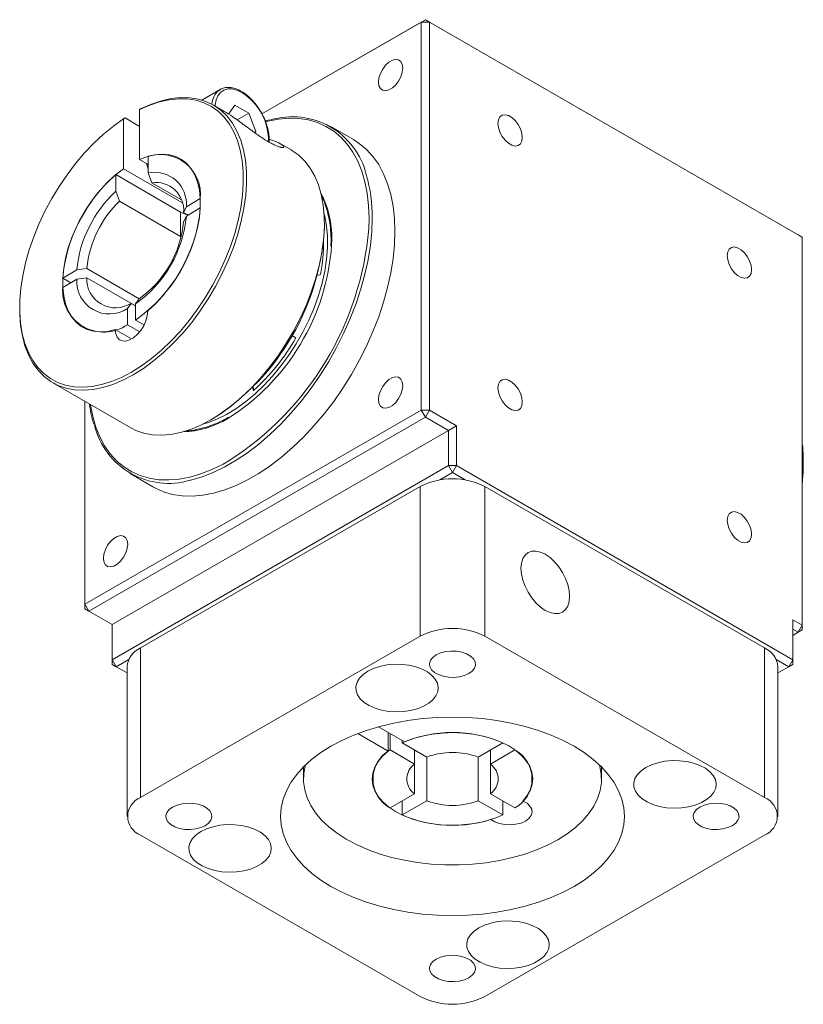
# Model space of a CAD drawing. Header units: millimetres. Extents: x 2723 to 3130, y 721 to 1006.
# Tile 6 of 8: x 3022 to 3063, y 769 to 820. Entities that reach past the tile are written whole.
import ezdxf

# ---------------------------------------------------------------- set-up
doc = ezdxf.new("R2010")
doc.units = ezdxf.units.MM
doc.layers.add('產品', color=7, linetype='Continuous')

# ---------------------------------------------------------------- blocks, each defined once
blk = doc.blocks.new('A$C187A62AC')
at = {"color": 0, "linetype": 'Continuous', "lineweight": 15}
for p, q in [((12.682, 46.758), (21.234, 51.695)), ((21.022, 51.573), (12.682, 46.758)), ((21.022, 51.573), (21.234, 51.695)), ((21.022, 31.241), (21.022, 51.573)), ((21.447, 51.573), (21.022, 51.573)), ((21.447, 51.573), (21.234, 51.695)), ((21.234, 51.695), (40.751, 40.429)), ((40.963, 40.306), (21.447, 51.573)), ((21.447, 51.573), (21.447, 31.241)), ((10.49, 48.039), (9.532, 47.486)), ((10.412, 47.987), (10.49, 48.039)), ((6.279, 46.986), (6.364, 47.036)), ((6.279, 44.379), (6.279, 46.986)), ((10.709, 46.895), (10.139, 47.224)), ((11.257, 47.216), (10.93, 46.751)), ((11.992, 46.792), (11.257, 47.216)), ((5.515, 46.546), (5.431, 46.497)), ((5.431, 46.497), (5.431, 43.889)), ((5.515, 46.546), (6.279, 46.105)), ((11.389, 46.444), (11.992, 46.792)), ((12.36, 45.845), (11.992, 46.792)), ((13.078, 46.449), (12.852, 46.393)), ((17.468, 45.418), (16.28, 46.104)), ((12.272, 45.794), (12.36, 45.845)), ((12.307, 45.77), (12.36, 45.845)), ((14.212, 44.873), (13.638, 45.204)), ((6.279, 44.379), (6.729, 44.119)), ((6.729, 43.667), (6.729, 44.543)), ((5.431, 43.889), (8.489, 42.123)), ((6.729, 43.864), (6.634, 44.174)), ((6.729, 43.938), (6.672, 44.147)), ((8.426, 41.619), (5.032, 43.578)), ((5.032, 43.578), (5.032, 42.706)), ((6.92, 43.154), (6.729, 43.667)), ((8.436, 42.278), (6.92, 43.154)), ((5.032, 42.706), (5.223, 42.195)), ((9.455, 42.322), (8.723, 41.899)), ((8.426, 40.346), (5.223, 42.195)), ((8.723, 41.899), (8.582, 41.598)), ((8.723, 41.409), (9.455, 41.832)), ((8.426, 40.346), (8.426, 41.619)), ((8.816, 41.463), (8.582, 41.598)), ((8.582, 41.108), (8.723, 41.409)), ((18.27, 40.736), (18.286, 41.296)), ((15.952, 40.929), (15.952, 41.027)), ((40.963, 40.306), (40.751, 40.429)), ((40.963, 19.974), (40.963, 40.306)), ((16.299, 40.121), (16.293, 39.837)), ((16.334, 40.17), (16.328, 39.878)), ((2.986, 38.587), (2.255, 38.165)), ((2.679, 37.92), (2.255, 38.165)), ((3.509, 38.669), (2.986, 38.587)), ((2.986, 38.098), (3.509, 38.179)), ((6.258, 37.082), (3.509, 38.669)), ((6.067, 36.702), (3.509, 38.179)), ((15.568, 38.297), (15.741, 38.344)), ((2.255, 37.675), (2.986, 38.098)), ((0, 36.618), (0, 36.52)), ((5.834, 36.836), (5.643, 36.564)), ((6.067, 36.702), (5.834, 36.836)), ((6.067, 36.808), (6.258, 37.081)), ((6.067, 35.964), (6.067, 36.808)), ((5.643, 36.564), (5.643, 35.719)), ((6.281, 35.35), (5.643, 35.719)), ((6.511, 35.708), (6.067, 35.964)), ((5.855, 34.971), (5.006, 35.461)), ((14.456, 35.032), (14.238, 35.159)), ((1.74, 32.675), (5.813, 30.323)), ((12.184, 32.437), (12.231, 32.264)), ((12.213, 32.466), (12.26, 32.29)), ((3.415, 31.707), (3.415, 21.076)), ((3.415, 21.076), (21.022, 31.241)), ((21.234, 30.873), (21.022, 31.241)), ((21.447, 31.241), (21.022, 31.241)), ((21.234, 30.873), (21.447, 31.241)), ((21.447, 31.241), (22.868, 30.42)), ((21.234, 30.873), (3.627, 20.709)), ((10.014, 30.74), (10.098, 30.789)), ((22.444, 30.175), (21.234, 30.873)), ((22.444, 30.175), (4.837, 20.011)), ((22.868, 30.42), (22.444, 30.175)), ((22.444, 28.338), (22.444, 30.175)), ((22.868, 30.42), (22.868, 28.338)), ((4.837, 18.174), (22.444, 28.338)), ((5.781, 27.917), (6.969, 27.231)), ((22.656, 27.971), (21.992, 27.588)), ((22.656, 27.971), (22.444, 28.338)), ((22.868, 28.338), (22.444, 28.338)), ((22.656, 27.971), (22.868, 28.338)), ((23.319, 27.588), (22.656, 27.971)), ((22.868, 28.338), (40.475, 18.174)), ((6.322, 18.786), (20.959, 27.236)), ((20.959, 19.397), (20.959, 27.236)), ((24.353, 27.236), (24.353, 19.397)), ((24.353, 27.236), (38.99, 18.786)), ((3.627, 20.709), (3.415, 21.076)), ((3.415, 21.076), (3.415, 20.832)), ((3.627, 20.709), (3.415, 20.832)), ((3.627, 20.709), (4.837, 20.011)), ((40.475, 20.256), (40.963, 19.974)), ((40.475, 18.174), (40.475, 20.256)), ((4.837, 20.011), (4.837, 18.174)), ((40.751, 19.607), (40.475, 19.766)), ((40.475, 19.448), (40.751, 19.607)), ((40.751, 19.607), (40.963, 19.974)), ((40.963, 19.729), (40.751, 19.607)), ((40.963, 19.729), (40.963, 19.974)), ((6.322, 10.947), (20.959, 19.397)), ((24.353, 19.397), (38.99, 10.947)), ((6.322, 18.786), (6.322, 10.947)), ((38.99, 10.947), (38.99, 18.786)), ((5.049, 17.806), (4.837, 18.174)), ((4.837, 17.929), (4.837, 18.174)), ((5.712, 18.189), (5.049, 17.806)), ((40.263, 17.806), (39.599, 18.189)), ((40.263, 17.806), (40.475, 18.174)), ((40.475, 17.929), (40.475, 18.174)), ((4.837, 17.929), (5.049, 17.806)), ((5.049, 17.806), (5.619, 17.477)), ((5.619, 17.806), (5.619, 9.968)), ((39.693, 9.968), (39.693, 17.806)), ((39.693, 17.477), (40.263, 17.806)), ((40.475, 17.929), (40.263, 17.806)), ((18.777, 14.656), (20.141, 13.869)), ((19.292, 13.379), (17.693, 14.302)), ((19.292, 13.379), (19.292, 14.359)), ((19.385, 13.448), (19.385, 14.305)), ((20.021, 13.816), (20.021, 13.938)), ((19.385, 13.448), (20.671, 12.706)), ((20.021, 13.816), (21.307, 13.073)), ((20.671, 13.441), (20.671, 12.706)), ((25.29, 13.816), (24.004, 13.073)), ((25.927, 13.448), (24.641, 12.706)), ((24.641, 13.441), (24.641, 12.706)), ((21.307, 10.781), (21.307, 13.073)), ((24.004, 10.781), (24.004, 13.073)), ((14.856, 12.56), (14.856, 11.927)), ((20.671, 11.149), (20.671, 12.706)), ((24.641, 11.149), (24.641, 12.706)), ((30.456, 11.927), (30.456, 12.56)), ((20.671, 11.149), (19.385, 10.406)), ((24.641, 11.149), (25.927, 10.406)), ((21.307, 10.781), (20.021, 10.039)), ((20.021, 10.774), (20.021, 10.039)), ((24.004, 10.781), (25.29, 10.039)), ((25.29, 10.774), (25.29, 10.039)), ((20.959, 0.538), (6.322, 8.988)), ((38.99, 8.988), (24.353, 0.538))]:
    blk.add_line(p, q, dxfattribs=at)
at = {"color": 0, "linetype": 'Continuous', "lineweight": 15, "flags": 128}
for points in [[(20.055, 49.163), (20.029, 49.355), (19.954, 49.502), (19.836, 49.591), (19.683, 49.616), (19.509, 49.575), (19.328, 49.47), (19.154, 49.311), (19.002, 49.11), (18.883, 48.884), (18.808, 48.65), (18.782, 48.428), (18.808, 48.236), (18.883, 48.089), (19.002, 47.999), (19.154, 47.974), (19.328, 48.016), (19.509, 48.12), (19.683, 48.279), (19.836, 48.481), (19.954, 48.707), (20.029, 48.941), (20.055, 49.163)], [(11.625, 47.886), (11.368, 48.007), (11.119, 48.069), (10.888, 48.069), (10.682, 48.009), (10.508, 47.889), (10.372, 47.713), (10.278, 47.489), (10.231, 47.223), (10.227, 47.173)], [(6.364, 47.036), (6.896, 47.271), (7.421, 47.447), (7.934, 47.561), (8.43, 47.614), (8.906, 47.604), (9.358, 47.532), (9.782, 47.398), (10.175, 47.203), (10.533, 46.949), (10.854, 46.639), (11.135, 46.273), (11.373, 45.856), (11.568, 45.391), (11.716, 44.882), (11.817, 44.332), (11.871, 43.747), (11.876, 43.131), (11.832, 42.489), (11.741, 41.826), (11.602, 41.148), (11.418, 40.46), (11.188, 39.768), (10.916, 39.078), (10.603, 38.394), (10.253, 37.723), (9.867, 37.071), (9.449, 36.441), (9.003, 35.841), (8.531, 35.274), (8.039, 34.745), (7.529, 34.258), (7.007, 33.818), (6.475, 33.428), (5.94, 33.09), (5.404, 32.809), (4.873, 32.586), (4.35, 32.423), (3.841, 32.321), (3.348, 32.282), (2.877, 32.305), (2.43, 32.39), (2.013, 32.536), (1.627, 32.744), (1.276, 33.01), (0.963, 33.332), (0.691, 33.708), (0.462, 34.135), (0.277, 34.61), (0.138, 35.128), (0.047, 35.685), (0.004, 36.278), (0, 36.52)], [(5.431, 46.497), (4.906, 46.122), (4.389, 45.698), (3.884, 45.227), (3.395, 44.714), (2.926, 44.162), (2.481, 43.576), (2.063, 42.962), (1.677, 42.323), (1.324, 41.665), (1.008, 40.993), (0.732, 40.314), (0.497, 39.632), (0.306, 38.953), (0.16, 38.282), (0.061, 37.626), (0.009, 36.988), (0.004, 36.376), (0.047, 35.792), (0.137, 35.243), (0.274, 34.733), (0.456, 34.266), (0.682, 33.845), (0.951, 33.474), (1.259, 33.157), (1.605, 32.895), (1.985, 32.691), (2.397, 32.546), (2.837, 32.463), (3.301, 32.44), (3.786, 32.479), (4.289, 32.58), (4.804, 32.74), (5.327, 32.96), (5.855, 33.237), (6.383, 33.57), (6.906, 33.954), (7.421, 34.388), (7.923, 34.867), (8.409, 35.389), (8.873, 35.947), (9.313, 36.539), (9.725, 37.159), (10.105, 37.802), (10.451, 38.463), (10.759, 39.136), (11.027, 39.817), (11.254, 40.499), (11.436, 41.177), (11.573, 41.845), (11.663, 42.498), (11.706, 43.131), (11.701, 43.738), (11.649, 44.315), (11.549, 44.857), (11.404, 45.359), (11.213, 45.818), (10.978, 46.229), (10.702, 46.589), (10.386, 46.896), (10.033, 47.147), (9.646, 47.339), (9.229, 47.472), (8.784, 47.543), (8.315, 47.554), (7.826, 47.503), (7.321, 47.39), (6.804, 47.218), (6.279, 46.986)], [(18.286, 41.296), (18.262, 41.965), (18.191, 42.601), (18.073, 43.202), (17.908, 43.762), (17.698, 44.28), (17.445, 44.75), (17.15, 45.17), (16.814, 45.538), (16.44, 45.851), (16.03, 46.107), (15.588, 46.304), (15.115, 46.442), (14.616, 46.518), (14.093, 46.533), (13.549, 46.487), (12.988, 46.379), (12.877, 46.351)], [(26.308, 45.529), (26.282, 45.751), (26.207, 45.985), (26.088, 46.211), (25.936, 46.412), (25.762, 46.571), (25.581, 46.676), (25.407, 46.717), (25.255, 46.692), (25.136, 46.603), (25.061, 46.456), (25.035, 46.264), (25.061, 46.042), (25.136, 45.808), (25.255, 45.582), (25.407, 45.381), (25.581, 45.221), (25.762, 45.117), (25.936, 45.075), (26.088, 45.1), (26.207, 45.19), (26.282, 45.337), (26.308, 45.529)], [(19.643, 40.611), (19.619, 41.287), (19.547, 41.93), (19.428, 42.538), (19.261, 43.105), (19.049, 43.628), (18.793, 44.104), (18.494, 44.529), (18.154, 44.902), (17.776, 45.218), (17.468, 45.418)], [(5.813, 30.323), (6.085, 30.185), (6.503, 30.038), (6.95, 29.953), (7.421, 29.93), (7.914, 29.97), (8.423, 30.072), (8.946, 30.235), (9.477, 30.458), (10.013, 30.739), (10.548, 31.076), (11.079, 31.467), (11.602, 31.907), (12.112, 32.393), (12.604, 32.923), (13.076, 33.49), (13.522, 34.09), (13.94, 34.719), (14.326, 35.372), (14.676, 36.043), (14.989, 36.726), (15.261, 37.417), (15.491, 38.109), (15.675, 38.797), (15.814, 39.475), (15.905, 40.138), (15.949, 40.78), (15.943, 41.396), (15.89, 41.981), (15.789, 42.531), (15.641, 43.04), (15.446, 43.505), (15.208, 43.922), (14.927, 44.287), (14.606, 44.598), (14.248, 44.852), (14.212, 44.873)], [(6.703, 36.441), (7.104, 36.813), (7.487, 37.227), (7.849, 37.679), (8.183, 38.163), (8.487, 38.67), (8.754, 39.196), (8.983, 39.733), (9.17, 40.273), (9.312, 40.81), (9.408, 41.335), (9.455, 41.843), (9.455, 42.325), (9.405, 42.777), (9.308, 43.191), (9.165, 43.562), (8.977, 43.885), (8.747, 44.156), (8.478, 44.37), (8.174, 44.526), (7.838, 44.621), (7.476, 44.654), (7.092, 44.624), (6.691, 44.532), (6.279, 44.379)], [(5.431, 43.889), (5.019, 43.567), (4.618, 43.196), (4.234, 42.783), (3.872, 42.332), (3.536, 41.849), (3.232, 41.342), (2.963, 40.817), (2.733, 40.28), (2.545, 39.74), (2.401, 39.203), (2.304, 38.677), (2.255, 38.169), (2.254, 37.686), (2.302, 37.233), (2.398, 36.818), (2.54, 36.445), (2.726, 36.121), (2.955, 35.848), (3.223, 35.632), (3.526, 35.474), (3.861, 35.377), (4.223, 35.343), (4.606, 35.371), (5.006, 35.461)], [(16.013, 41.984), (15.954, 42.129), (15.815, 42.415)], [(18.455, 41.296), (18.431, 40.593), (18.359, 39.866), (18.24, 39.12), (18.073, 38.361), (17.861, 37.593), (17.605, 36.821), (17.306, 36.051), (16.966, 35.286), (16.588, 34.533), (16.174, 33.796), (15.727, 33.08), (15.249, 32.389), (14.743, 31.728), (14.214, 31.102), (13.664, 30.514), (13.097, 29.968), (12.516, 29.467), (11.926, 29.016), (11.33, 28.616), (10.732, 28.271), (10.136, 27.983), (9.546, 27.753), (8.965, 27.583), (8.918, 27.571)], [(9.571, 30.503), (9.829, 30.578), (10.322, 30.766), (10.821, 31.012), (11.321, 31.314), (11.817, 31.671), (12.306, 32.077), (12.781, 32.53), (13.24, 33.026), (13.677, 33.559), (14.089, 34.124), (14.471, 34.717), (14.82, 35.332), (15.134, 35.963), (15.408, 36.605), (15.64, 37.25), (15.829, 37.894), (15.972, 38.53), (16.068, 39.152), (16.116, 39.755), (16.116, 40.333), (16.068, 40.88), (15.972, 41.391), (15.936, 41.529)], [(6.969, 27.231), (7.076, 27.172), (7.523, 26.973), (8.001, 26.834), (8.506, 26.756), (9.036, 26.741), (9.586, 26.788), (10.153, 26.897), (10.734, 27.067), (11.324, 27.297), (11.92, 27.585), (12.518, 27.93), (13.114, 28.33), (13.704, 28.781), (14.284, 29.282), (14.852, 29.828), (15.402, 30.416), (15.931, 31.043), (16.436, 31.703), (16.914, 32.394), (17.362, 33.11), (17.776, 33.847), (18.154, 34.601), (18.494, 35.365), (18.793, 36.135), (19.049, 36.907), (19.261, 37.675), (19.428, 38.434), (19.547, 39.18), (19.619, 39.907), (19.643, 40.611)], [(38.308, 38.602), (38.282, 38.823), (38.207, 39.057), (38.088, 39.284), (37.936, 39.485), (37.762, 39.644), (37.581, 39.749), (37.407, 39.79), (37.255, 39.765), (37.136, 39.675), (37.061, 39.528), (37.035, 39.336), (37.061, 39.114), (37.136, 38.881), (37.255, 38.654), (37.407, 38.453), (37.581, 38.294), (37.762, 38.189), (37.936, 38.148), (38.088, 38.173), (38.207, 38.263), (38.282, 38.409), (38.308, 38.602)], [(5.006, 35.461), (5.031, 35.241), (5.104, 35.062), (5.22, 34.935), (5.373, 34.866), (5.554, 34.861), (5.753, 34.919), (5.957, 35.037), (6.156, 35.208), (6.337, 35.423), (6.49, 35.668), (6.606, 35.929), (6.679, 36.192), (6.703, 36.441)], [(20.055, 32.534), (20.029, 32.726), (19.954, 32.873), (19.836, 32.963), (19.683, 32.988), (19.509, 32.946), (19.328, 32.842), (19.154, 32.683), (19.002, 32.482), (18.883, 32.255), (18.808, 32.021), (18.782, 31.799), (18.808, 31.607), (18.883, 31.46), (19.002, 31.371), (19.154, 31.346), (19.328, 31.387), (19.509, 31.492), (19.683, 31.651), (19.836, 31.852), (19.954, 32.078), (20.029, 32.312), (20.055, 32.534)], [(26.308, 31.672), (26.282, 31.894), (26.207, 32.127), (26.088, 32.354), (25.936, 32.555), (25.762, 32.714), (25.581, 32.819), (25.407, 32.86), (25.255, 32.835), (25.136, 32.746), (25.061, 32.599), (25.035, 32.407), (25.061, 32.185), (25.136, 31.951), (25.255, 31.724), (25.407, 31.523), (25.581, 31.364), (25.762, 31.26), (25.936, 31.218), (26.088, 31.243), (26.207, 31.333), (26.282, 31.48), (26.308, 31.672)], [(3.697, 31.545), (3.701, 31.517), (3.82, 30.917), (3.984, 30.356), (4.194, 29.839), (4.447, 29.369), (4.743, 28.948), (5.078, 28.58), (5.452, 28.267), (5.862, 28.011), (6.304, 27.814), (6.777, 27.677), (7.276, 27.601), (7.8, 27.586), (8.343, 27.632), (8.904, 27.739), (9.478, 27.907), (10.061, 28.135), (10.65, 28.42), (10.949, 28.585)], [(8.743, 30.165), (8.828, 30.168), (9.247, 30.213)], [(40.963, 27.867), (40.984, 28.536), (40.963, 29.181)], [(38.308, 24.744), (38.282, 24.966), (38.207, 25.2), (38.088, 25.427), (37.936, 25.628), (37.762, 25.787), (37.581, 25.891), (37.407, 25.933), (37.255, 25.908), (37.136, 25.818), (37.061, 25.671), (37.035, 25.479), (37.061, 25.257), (37.136, 25.024), (37.255, 24.797), (37.407, 24.596), (37.581, 24.437), (37.762, 24.332), (37.936, 24.291), (38.088, 24.316), (38.207, 24.405), (38.282, 24.552), (38.308, 24.744)], [(5.655, 24.221), (5.629, 24.413), (5.554, 24.56), (5.436, 24.65), (5.283, 24.675), (5.109, 24.633), (4.928, 24.529), (4.754, 24.37), (4.602, 24.169), (4.483, 23.942), (4.408, 23.708), (4.382, 23.486), (4.408, 23.294), (4.483, 23.147), (4.602, 23.058), (4.754, 23.033), (4.928, 23.074), (5.109, 23.179), (5.283, 23.338), (5.436, 23.539), (5.554, 23.766), (5.629, 23.999), (5.655, 24.221)], [(28.786, 21.492), (28.762, 21.793), (28.689, 22.11), (28.572, 22.432), (28.414, 22.746), (28.221, 23.041), (28.001, 23.303), (27.762, 23.525), (27.514, 23.696), (27.265, 23.812), (27.026, 23.866), (26.806, 23.857), (26.614, 23.786), (26.455, 23.654), (26.338, 23.468), (26.265, 23.234), (26.241, 22.961), (26.265, 22.661), (26.338, 22.343), (26.455, 22.021), (26.614, 21.707), (26.806, 21.413), (27.026, 21.15), (27.265, 20.929), (27.514, 20.757), (27.762, 20.642), (28.001, 20.588), (28.221, 20.596), (28.414, 20.668), (28.572, 20.799), (28.689, 20.985), (28.762, 21.219), (28.786, 21.492)], [(21.807, 18.424), (21.629, 18.293), (21.51, 18.14), (21.458, 17.976), (21.475, 17.809), (21.561, 17.65), (21.711, 17.507), (21.916, 17.389), (22.163, 17.302), (22.439, 17.253), (22.728, 17.243), (23.013, 17.273), (23.277, 17.341), (23.504, 17.444), (23.683, 17.576), (23.801, 17.728), (23.854, 17.892), (23.836, 18.059), (23.75, 18.218), (23.6, 18.361), (23.396, 18.479), (23.148, 18.566), (22.872, 18.616), (22.583, 18.626), (22.299, 18.596), (22.035, 18.527), (21.807, 18.424)], [(18.225, 17.571), (17.977, 17.399), (17.786, 17.205), (17.658, 16.994), (17.598, 16.773), (17.606, 16.55), (17.684, 16.331), (17.828, 16.123), (18.034, 15.934), (18.295, 15.769), (18.603, 15.633), (18.948, 15.532), (19.319, 15.468), (19.704, 15.443), (20.091, 15.458), (20.466, 15.512), (20.819, 15.605), (21.137, 15.732), (21.411, 15.89), (21.631, 16.074), (21.791, 16.277), (21.886, 16.494), (21.912, 16.717), (21.869, 16.939), (21.757, 17.153), (21.582, 17.353), (21.347, 17.531), (21.061, 17.681), (20.733, 17.8), (20.374, 17.884), (19.994, 17.928), (19.607, 17.933), (19.225, 17.898), (18.859, 17.825), (18.523, 17.714), (18.225, 17.571)], [(16.292, 13.641), (15.761, 13.307), (15.283, 12.948), (14.861, 12.565), (14.499, 12.163), (14.198, 11.745), (13.962, 11.312), (13.792, 10.87), (13.69, 10.42), (13.656, 9.968), (13.69, 9.515), (13.792, 9.065), (13.962, 8.623), (14.198, 8.191), (14.499, 7.772), (14.861, 7.37), (15.283, 6.988), (15.761, 6.628), (16.292, 6.294), (16.871, 5.988), (17.494, 5.712), (18.156, 5.468), (18.852, 5.259), (19.578, 5.085), (20.326, 4.949), (21.093, 4.851), (21.871, 4.792), (22.656, 4.772), (23.44, 4.792), (24.219, 4.851), (24.985, 4.949), (25.734, 5.085), (26.459, 5.259), (27.156, 5.468), (27.818, 5.712), (28.441, 5.988), (29.02, 6.294), (29.55, 6.628), (30.028, 6.988), (30.45, 7.37), (30.812, 7.772), (31.113, 8.191), (31.349, 8.623), (31.519, 9.065), (31.621, 9.515), (31.656, 9.968), (31.621, 10.42), (31.519, 10.87), (31.349, 11.312), (31.113, 11.745), (30.812, 12.163), (30.45, 12.565), (30.028, 12.948), (29.55, 13.307), (29.02, 13.641), (28.441, 13.948), (27.818, 14.224), (27.156, 14.467), (26.459, 14.676), (25.734, 14.85), (24.985, 14.986), (24.219, 15.084), (23.44, 15.143), (22.656, 15.163), (21.871, 15.143), (21.093, 15.084), (20.326, 14.986), (19.578, 14.85), (18.852, 14.676), (18.156, 14.467), (17.494, 14.224), (16.871, 13.948), (16.292, 13.641)], [(26.344, 10.768), (26.572, 11.051), (26.735, 11.35), (26.83, 11.658), (26.855, 11.97), (26.81, 12.282), (26.697, 12.588), (26.516, 12.883), (26.27, 13.162), (25.965, 13.42), (25.604, 13.654), (25.195, 13.859), (24.743, 14.031), (24.256, 14.169), (23.743, 14.269), (23.211, 14.331), (22.671, 14.352), (22.13, 14.333), (21.598, 14.274), (21.083, 14.175), (20.595, 14.04), (20.141, 13.869)], [(19.292, 13.379), (18.996, 13.117), (18.761, 12.835), (18.591, 12.538), (18.489, 12.231), (18.456, 11.919), (18.493, 11.607), (18.599, 11.3), (18.773, 11.003), (19.011, 10.722), (19.31, 10.462), (19.665, 10.225), (20.069, 10.017), (20.517, 9.841), (21, 9.699), (21.511, 9.594), (22.041, 9.529), (22.581, 9.503), (23.122, 9.518), (23.656, 9.572), (24.173, 9.666), (24.665, 9.798)], [(14.96, 12.662), (14.945, 12.606), (14.869, 12.19), (14.86, 11.772), (14.919, 11.355), (15.044, 10.943), (15.235, 10.54), (15.49, 10.149), (15.806, 9.773), (16.182, 9.416), (16.613, 9.08), (17.097, 8.769), (17.628, 8.485), (18.203, 8.23), (18.816, 8.008), (19.462, 7.819), (20.136, 7.666), (20.831, 7.549), (21.542, 7.471), (22.263, 7.43), (22.987, 7.429), (23.708, 7.466), (24.42, 7.541), (25.117, 7.655), (25.793, 7.805), (26.442, 7.99), (27.058, 8.21), (27.636, 8.462), (28.171, 8.743), (28.659, 9.052), (29.095, 9.386), (29.475, 9.742), (29.797, 10.116), (30.057, 10.506), (30.253, 10.909), (30.384, 11.32), (30.449, 11.736), (30.446, 12.154), (30.376, 12.57), (30.351, 12.662)], [(32.772, 12.525), (32.524, 12.354), (32.333, 12.159), (32.205, 11.948), (32.144, 11.727), (32.153, 11.504), (32.231, 11.285), (32.375, 11.077), (32.581, 10.888), (32.842, 10.723), (33.15, 10.588), (33.495, 10.486), (33.866, 10.422), (34.251, 10.397), (34.637, 10.412), (35.013, 10.467), (35.365, 10.559), (35.684, 10.686), (35.957, 10.844), (36.178, 11.028), (36.338, 11.232), (36.433, 11.448), (36.459, 11.671), (36.415, 11.894), (36.304, 12.108), (36.128, 12.307), (35.894, 12.485), (35.608, 12.636), (35.28, 12.755), (34.92, 12.838), (34.541, 12.883), (34.154, 12.888), (33.771, 12.853), (33.406, 12.779), (33.069, 12.668), (32.772, 12.525)], [(8.007, 10.457), (7.829, 10.326), (7.71, 10.174), (7.658, 10.009), (7.675, 9.843), (7.761, 9.683), (7.911, 9.54), (8.116, 9.422), (8.363, 9.336), (8.639, 9.286), (8.928, 9.276), (9.213, 9.306), (9.477, 9.375), (9.704, 9.478), (9.883, 9.609), (10.001, 9.761), (10.054, 9.926), (10.036, 10.092), (9.95, 10.252), (9.8, 10.395), (9.596, 10.513), (9.348, 10.599), (9.072, 10.649), (8.783, 10.659), (8.499, 10.629), (8.235, 10.56), (8.007, 10.457)], [(26.344, 10.768), (26.556, 10.651), (26.712, 10.507), (26.803, 10.346), (26.824, 10.178), (26.773, 10.011), (26.654, 9.856), (26.474, 9.723), (26.243, 9.619), (25.975, 9.55), (25.686, 9.521), (25.394, 9.533), (25.116, 9.586), (24.867, 9.676), (24.665, 9.798)], [(35.607, 10.457), (35.429, 10.326), (35.31, 10.174), (35.258, 10.009), (35.275, 9.843), (35.361, 9.683), (35.511, 9.54), (35.716, 9.422), (35.963, 9.336), (36.239, 9.286), (36.528, 9.276), (36.813, 9.306), (37.077, 9.375), (37.304, 9.478), (37.483, 9.609), (37.601, 9.761), (37.654, 9.926), (37.636, 10.092), (37.55, 10.252), (37.4, 10.395), (37.196, 10.513), (36.948, 10.599), (36.672, 10.649), (36.383, 10.659), (36.099, 10.629), (35.835, 10.56), (35.607, 10.457)], [(9.485, 9.173), (9.237, 9.002), (9.046, 8.807), (8.918, 8.596), (8.857, 8.376), (8.866, 8.152), (8.943, 7.933), (9.088, 7.726), (9.294, 7.536), (9.555, 7.371), (9.863, 7.236), (10.208, 7.134), (10.579, 7.07), (10.964, 7.045), (11.35, 7.06), (11.726, 7.115), (12.078, 7.207), (12.396, 7.334), (12.67, 7.493), (12.891, 7.676), (13.051, 7.88), (13.146, 8.097), (13.172, 8.32), (13.128, 8.542), (13.017, 8.756), (12.841, 8.955), (12.606, 9.133), (12.321, 9.284), (11.993, 9.403), (11.633, 9.486), (11.254, 9.531), (10.867, 9.536), (10.484, 9.501), (10.119, 9.427), (9.782, 9.317), (9.485, 9.173)], [(24.031, 4.128), (23.783, 3.956), (23.592, 3.762), (23.464, 3.551), (23.404, 3.33), (23.412, 3.106), (23.49, 2.887), (23.634, 2.68), (23.84, 2.491), (24.101, 2.326), (24.41, 2.19), (24.755, 2.089), (25.125, 2.024), (25.51, 1.999), (25.897, 2.014), (26.272, 2.069), (26.625, 2.161), (26.943, 2.289), (27.217, 2.447), (27.437, 2.631), (27.598, 2.834), (27.692, 3.051), (27.718, 3.274), (27.675, 3.496), (27.563, 3.71), (27.388, 3.909), (27.153, 4.087), (26.867, 4.238), (26.539, 4.357), (26.18, 4.44), (25.801, 4.485), (25.413, 4.49), (25.031, 4.455), (24.665, 4.381), (24.329, 4.271), (24.031, 4.128)], [(21.807, 2.491), (21.629, 2.359), (21.51, 2.207), (21.458, 2.043), (21.475, 1.876), (21.561, 1.717), (21.711, 1.574), (21.916, 1.456), (22.163, 1.369), (22.439, 1.32), (22.728, 1.31), (23.013, 1.34), (23.277, 1.408), (23.504, 1.511), (23.683, 1.643), (23.801, 1.795), (23.854, 1.959), (23.836, 2.126), (23.75, 2.285), (23.6, 2.428), (23.396, 2.546), (23.148, 2.633), (22.872, 2.682), (22.583, 2.692), (22.299, 2.662), (22.035, 2.594), (21.807, 2.491)]]:
    blk.add_lwpolyline(points, dxfattribs=at)
at = {"color": 0, "linetype": 'Continuous', "lineweight": 15}
for centre, radius, start, end in [((11.078, 47.221), 1.015, 131.0522, 177.4883), ((10.085, 45.389), 2.934, 358.2436, 58.3441), ((14.271, 42.625), 3.988, 13.7858, 106.5969), ((7.356, 42.529), 2.109, 354.3595, 107.2753), ((10.325, 37.443), 8.102, 130.7867, 174.8899), ((7.064, 42.037), 1.665, 355.257, 101.6195), ((10.683, 41.393), 7.773, 359.2848, 16.3014), ((7.128, 41.71), 1.459, 355.5923, 98.1933), ((9.438, 37.95), 6.483, 132.8138, 174.3597), ((11.388, 40.317), 4.948, 358.3, 27.7678), ((9.233, 38.066), 5.756, 134.1648, 173.9903), ((1.51, 42.507), 7.973, 304.8558, 355.1442), ((2.386, 42.001), 6.365, 305.3335, 354.6665), ((2.976, 41.66), 5.633, 305.6279, 354.3721), ((3.308, 41.469), 12.656, 302.4485, 357.5569), ((2.269, 42.096), 16.059, 302.7175, 355.1396), ((4.642, 40.716), 11.717, 302.2654, 355.8966), ((8.234, 39.943), 7.675, 347.9723, 1.0492), ((5.023, 38.116), 1.515, 177.6256, 302.3636), ((4.407, 37.49), 2.16, 175.0763, 304.9129), ((4.699, 37.996), 1.715, 176.5909, 303.3983), ((4.721, 40.58), 11.205, 312.0861, 330.3248), ((7.79, 31.394), 3.986, 193.8692, 286.4512), ((8.362, 34.986), 4.886, 272.088, 301.2571), ((22.656, 23.979), 3.673, 62.4805, 117.5195), ((22.656, 16.14), 3.673, 62.4805, 117.5195), ((6.818, 17.688), 1.206, 114.3332, 174.3466), ((38.522, 17.708), 1.175, 4.7823, 66.5379), ((22.656, 7.745), 6.618, 66.5398, 113.4602), ((20.241, 11.927), 1.746, 119.3877, 240.6123), ((25.07, 11.927), 1.746, 299.3877, 60.6123), ((22.656, 9.436), 3.88, 69.6555, 110.3445), ((21.217, 11.927), 0.951, 125.0815, 234.9185), ((24.094, 11.927), 0.951, 305.0815, 54.9185), ((6.704, 9.968), 1.052, 111.3126, 248.6874), ((38.608, 9.968), 1.052, 291.3126, 68.6874), ((22.656, 14.419), 3.88, 249.6555, 290.3445), ((22.656, 16.11), 6.618, 246.5398, 293.4602), ((22.656, 3.795), 3.673, 242.4805, 297.5195)]:
    blk.add_arc(centre, radius, start, end, dxfattribs=at)
for points, knots in [([(11.6, 47.941), (11.554, 47.966), (11.422, 48.038), (11.202, 48.117), (10.949, 48.158), (10.713, 48.135), (10.528, 48.073), (10.439, 48), (10.407, 47.974)], [0, 0, 0, 0, 0.1051747, 0.3049726, 0.5046882, 0.7019247, 0.8945871, 1, 1, 1, 1]), ([(13.051, 45.282), (13.054, 45.305), (13.069, 45.421), (13.051, 45.655), (12.997, 45.974), (12.897, 46.303), (12.759, 46.628), (12.587, 46.942), (12.385, 47.235), (12.159, 47.5), (11.92, 47.724), (11.73, 47.864), (11.624, 47.927), (11.6, 47.941)], [0, 0, 0, 0, 0.026528, 0.132007, 0.23764, 0.343124, 0.448452, 0.553699, 0.658963, 0.764324, 0.869886, 0.970213, 1, 1, 1, 1]), ([(10.707, 46.891), (10.848, 46.807), (11.032, 46.697), (11.334, 46.485), (11.535, 46.338), (11.744, 46.184), (11.956, 46.025), (12.175, 45.863), (12.386, 45.712), (12.58, 45.577), (12.763, 45.456), (12.933, 45.351), (13.09, 45.258), (13.233, 45.182), (13.361, 45.12), (13.479, 45.069), (13.58, 45.032), (13.664, 45.009), (13.736, 44.995), (13.788, 44.995), (13.819, 45.005), (13.837, 45.024), (13.83, 45.054), (13.773, 45.123), (13.647, 45.206), (13.463, 45.291), (13.322, 45.348), (13.193, 45.395), (13.084, 45.425), (13.056, 45.433)], [0, 0, 0, 0, 0.087493, 0.11409, 0.168065, 0.19554, 0.222147, 0.276529, 0.304437, 0.327455, 0.374415, 0.398435, 0.419556, 0.462539, 0.484452, 0.505304, 0.547674, 0.56923, 0.590937, 0.634979, 0.657339, 0.681284, 0.729788, 0.754362, 0.863744, 0.901116, 0.92786, 0.981613, 1, 1, 1, 1]), ([(15.977, 42.015), (15.998, 41.965), (16.076, 41.78), (16.169, 41.417), (16.256, 40.932), (16.294, 40.494), (16.298, 40.217), (16.299, 40.121)], [0, 0, 0, 0, 0.094756, 0.351412, 0.607609, 0.863571, 1, 1, 1, 1]), ([(8.426, 41.619), (8.525, 41.565), (8.632, 41.507), (8.77, 41.496), (8.781, 41.495)], [0, 0, 0, 0, 0.922733, 1, 1, 1, 1]), ([(3.655, 31.569), (3.663, 31.507), (3.693, 31.241), (3.77, 30.876), (3.859, 30.591), (3.892, 30.484)], [0, 0, 0, 0, 0.160696, 0.685399, 1, 1, 1, 1]), ([(10.923, 30.868), (10.792, 30.796), (10.503, 30.636), (10.062, 30.452), (9.616, 30.304), (9.334, 30.251), (9.201, 30.226)], [0, 0, 0, 0, 0.222897, 0.490553, 0.758207, 1, 1, 1, 1]), ([(40.963, 27.429), (40.971, 27.499), (41.005, 27.803), (41.016, 28.153), (41.02, 28.548), (41.012, 28.937), (40.996, 29.282), (40.965, 29.498), (40.963, 29.511)], [0, 0, 0, 0, 0.094774, 0.412733, 0.492939, 0.660342, 0.978356, 1, 1, 1, 1])]:
    blk.add_open_spline(points, degree=3, knots=knots, dxfattribs=at)

msp = doc.modelspace()

# ---------------------------------------------------------------- block references
at = {"layer": '產品'}
msp.add_blockref('A$C187A62AC', (3021.964, 768.676), dxfattribs=at)

doc.saveas('drawing.dxf')
